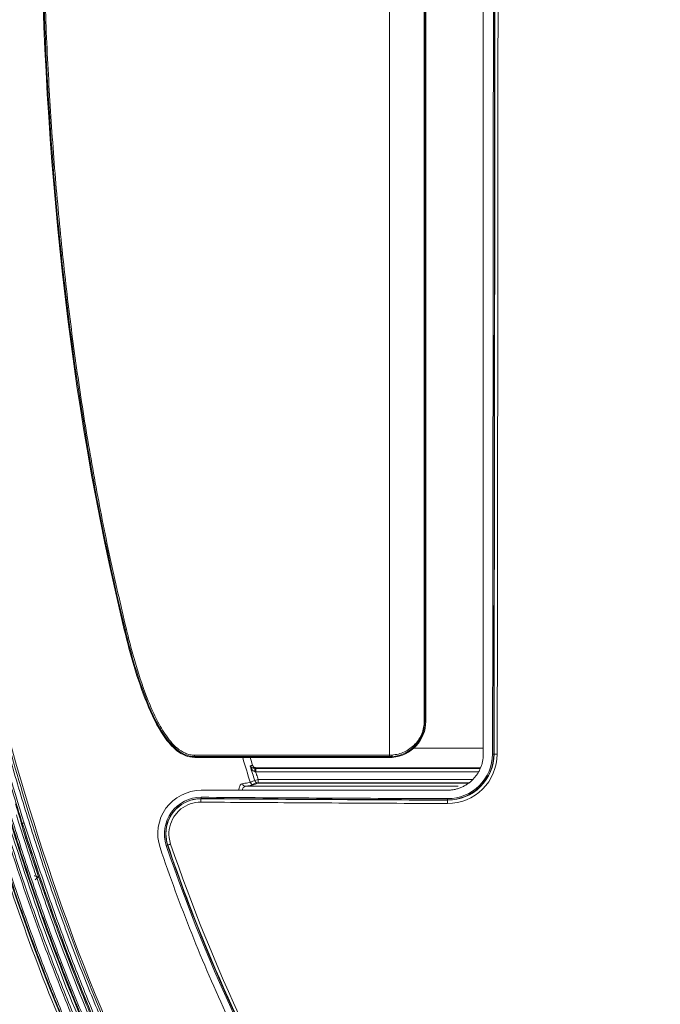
# Model space of a CAD drawing. Extents: x 4615668 to 9294084, y 16339 to 10688993.
# Tile 66 of 256: x 4720883 to 4720891, y 5342546 to 5342558. Entities that reach past the tile are written whole.
import ezdxf

# ---------------------------------------------------------------- set-up
doc = ezdxf.new("R2010")
doc.units = 0
doc.header["$MEASUREMENT"] = 0
doc.layers.add('WM_KLIM_urządzenia', color=3, linetype='Continuous', lineweight=13)
doc.layers.add('Wymiat 100', color=251, linetype='Continuous', lineweight=5)

# ---------------------------------------------------------------- blocks, each defined once
blk = doc.blocks.new('G$C189976BA')
at = {"layer": 'WM_KLIM_urządzenia', "linetype": 'Continuous'}
for p, q in [((9.826, 41.686), (9.826, 21.125)), ((6.2, 22.236), (6.19, 22.234)), ((9.827, 21.125), (9.827, 21.125)), ((9.827, 21.125), (9.839, 21.125)), ((10.535, 20.801), (9.686, 20.801)), ((9.4, 20.698), (7.042, 20.698)), ((7.042, 20.697), (7.042, 20.687)), ((9.4, 20.687), (9.4, 20.697)), ((9.433, 20.688), (9.432, 20.698)), ((10.662, 20.728), (10.647, 20.728)), ((7.744, 20.56), (7.764, 20.568)), ((7.781, 20.556), (10.497, 20.556)), ((7.781, 20.556), (7.781, 20.512)), ((10.497, 20.554), (7.781, 20.554)), ((10.471, 20.512), (7.781, 20.512)), ((10.499, 20.563), (7.784, 20.563)), ((7.81, 20.42), (7.769, 20.407)), ((7.81, 20.42), (10.399, 20.42)), ((7.81, 20.42), (7.81, 20.376)), ((7.658, 20.338), (10.23, 20.338)), ((7.736, 20.36), (7.79, 20.381)), ((7.81, 20.378), (10.359, 20.378)), ((10.336, 20.376), (7.81, 20.376)), ((10.497, 20.334), (10.487, 20.345)), ((7.121, 20.205), (7.121, 20.19)), ((10.103, 20.173), (10.103, 20.188)), ((6.778, 20.022), (6.766, 20.03)), ((6.699, 19.621), (6.713, 19.626)), ((5.143, 19.235), (5.13, 19.247))]:
    blk.add_line(p, q, dxfattribs=at)
for centre, major_axis, ratio, start_param, end_param in [((6.217, 22.24), (-0.017, -0.0041), 0.009749, 4.81106, 6.195915), ((9.809, 21.125), (0.0175, 0), 0.01704, 5.420231, 6.196031), ((10.706, 20.728), (0.0438, -0.0001), 0.017569, 3.228873, 4.665604), ((7.766, 20.512), (-0.0004, 0.0438), 0.155236, 4.759373, 6.230182), ((7.81, 20.42), (0.0158, -0.0409), 0.989609, 4.651632, 5.910641), ((7.658, 20.381), (0.006, -0.0434), 0.932947, 4.863955, 6.137296), ((7.121, 20.147), (-0.0003, -0.0438), 0.082671, 3.22916, 4.730239), ((10.103, 20.129), (-0.0002, -0.0438), 0.051496, 3.228975, 4.730883), ((6.755, 19.64), (0.0415, 0.0141), 0.011432, 1.659492, 3.05432)]:
    blk.add_ellipse(centre, major_axis=major_axis, ratio=ratio, start_param=start_param, end_param=end_param, dxfattribs=at)
for points, degree in [([(9.4, 41.686), (9.4, 34.695), (9.4, 27.704), (9.4, 20.714)], 3), ([(9.839, 41.686), (9.839, 34.832), (9.839, 27.978), (9.839, 21.125)], 3), ([(10.535, 20.728), (10.535, 27.709), (10.535, 34.691), (10.535, 41.673)], 3), ([(10.661, 41.673), (10.661, 34.691), (10.658, 27.709), (10.647, 20.728)], 3), ([(10.662, 20.728), (10.673, 27.709), (10.676, 34.691), (10.676, 41.673)], 3), ([(10.717, 41.673), (10.717, 34.691), (10.714, 27.708), (10.704, 20.727)], 3), ([(6.19, 22.234), (5.502, 25.068), (5.22, 27.988), (5.181, 30.904)], 3), ([(7.042, 20.697), (7.041, 20.698), (7.041, 20.706), (7.041, 20.714)], 3), ([(7.041, 20.714), (7.826, 20.714), (8.613, 20.714), (9.4, 20.714)], 3), ([(9.4, 20.697), (8.614, 20.697), (7.827, 20.697), (7.042, 20.697)], 3), ([(7.714, 20.386), (7.683, 20.485), (7.653, 20.585), (7.624, 20.685)], 3), ([(7.742, 20.593), (7.733, 20.624), (7.723, 20.655), (7.714, 20.686)], 3), ([(9.4, 20.697), (9.4, 20.698), (9.4, 20.706), (9.4, 20.714)], 3), ([(9.432, 20.698), (9.421, 20.698), (9.411, 20.697), (9.4, 20.697)], 3), ([(9.432, 20.698), (9.432, 20.698)], 1), ([(10.535, 20.728), (10.535, 20.714), (10.534, 20.686), (10.528, 20.643), (10.517, 20.601), (10.503, 20.561), (10.484, 20.522), (10.462, 20.485), (10.436, 20.45), (10.408, 20.418), (10.376, 20.389), (10.341, 20.363), (10.304, 20.341), (10.265, 20.323), (10.225, 20.308), (10.183, 20.298), (10.14, 20.291), (10.111, 20.29), (10.097, 20.29)], 3), ([(7.769, 20.407), (7.75, 20.465), (7.732, 20.524), (7.714, 20.582)], 3), ([(7.784, 20.563), (7.778, 20.56), (7.772, 20.558), (7.766, 20.556)], 3), ([(7.766, 20.556), (7.771, 20.556), (7.776, 20.556), (7.781, 20.556)], 3), ([(7.781, 20.512), (7.778, 20.513), (7.776, 20.513), (7.773, 20.514)], 3), ([(7.714, 20.386), (7.714, 20.386)], 1), ([(10.097, 20.29), (9.104, 20.29), (8.112, 20.29), (7.121, 20.29)], 3), ([(7.755, 20.355), (7.732, 20.349), (7.699, 20.343), (7.658, 20.338)], 3), ([(10.103, 20.169), (9.108, 20.174), (8.113, 20.179), (7.12, 20.187)], 3), ([(10.103, 20.188), (9.108, 20.192), (8.114, 20.198), (7.121, 20.205)], 3), ([(7.121, 20.19), (8.114, 20.183), (9.108, 20.178), (10.103, 20.173)], 3), ([(4.941, 19.893), (4.946, 19.893), (4.95, 19.893), (4.955, 19.893)], 3), ([(4.941, 19.893), (4.946, 19.876), (4.952, 19.859), (4.957, 19.843)], 3), ([(4.95, 19.893), (4.952, 19.893), (4.953, 19.893), (4.955, 19.893)], 3), ([(4.962, 19.82), (4.962, 19.82)], 1), ([(4.962, 19.82), (5.023, 19.627), (5.086, 19.435), (5.151, 19.243)], 3), ([(4.979, 19.893), (4.979, 19.893), (4.979, 19.893), (4.979, 19.893)], 3), ([(5.151, 19.243), (5.151, 19.243), (5.151, 19.243), (5.151, 19.243)], 3), ([(5.151, 19.243), (5.151, 19.243), (5.151, 19.243), (5.151, 19.243)], 3)]:
    blk.add_open_spline(points, degree=degree, dxfattribs=at)
for points, knots in [([(9.821, 21.125), (9.821, 21.316), (9.821, 21.506), (9.821, 22.458), (9.821, 23.22), (9.821, 24.744), (9.821, 25.506), (9.821, 27.792), (9.821, 29.316), (9.821, 31.602), (9.821, 32.364), (9.821, 33.888), (9.821, 34.65), (9.821, 36.174), (9.821, 36.936), (9.821, 39.027), (9.821, 40.356), (9.821, 41.686)], [0, 0, 0, 0, 0.027795, 0.027795, 0.138975, 0.138975, 0.250155, 0.250155, 0.472516, 0.472516, 0.583695, 0.583695, 0.694875, 0.694875, 0.806054, 0.806054, 1, 1, 1, 1]), ([(9.827, 41.686), (9.827, 40.356), (9.827, 39.027), (9.827, 36.936), (9.827, 36.174), (9.827, 34.65), (9.827, 33.888), (9.827, 32.364), (9.827, 31.602), (9.827, 29.316), (9.827, 27.792), (9.827, 25.506), (9.827, 24.744), (9.827, 23.221), (9.827, 22.459), (9.827, 21.506), (9.827, 21.316), (9.827, 21.125)], [0, 0, 0, 0, 0.193946, 0.193946, 0.305126, 0.305126, 0.416306, 0.416306, 0.527485, 0.527485, 0.749846, 0.749846, 0.861025, 0.861025, 0.972205, 0.972205, 1, 1, 1, 1]), ([(10.665, 20.728), (10.667, 21.889), (10.669, 23.05), (10.675, 28.07), (10.677, 31.928), (10.679, 37.749), (10.679, 39.711), (10.679, 41.673)], [0, 0, 0, 0, 0.166312, 0.166312, 0.718994, 0.718994, 1, 1, 1, 1]), ([(7.783, 13.957), (7.662, 14.148), (7.42, 14.531), (7.078, 15.123), (6.75, 15.729), (6.437, 16.351), (6.139, 16.989), (5.856, 17.643), (5.589, 18.312), (5.337, 18.996), (5.101, 19.697), (4.88, 20.413), (4.676, 21.144), (4.487, 21.891), (4.242, 22.972), (3.973, 24.406), (3.724, 26.213), (3.554, 28.086), (3.456, 30.024), (3.457, 31.338), (3.457, 32.005)], [0, 0, 0, 0, 0.035967, 0.072249, 0.108871, 0.145863, 0.183252, 0.221067, 0.259334, 0.298083, 0.337338, 0.377128, 0.417478, 0.458412, 0.499955, 0.594042, 0.690886, 0.790698, 0.893675, 1, 1, 1, 1]), ([(3.487, 32.005), (3.485, 31.652), (3.482, 30.967), (3.502, 29.97), (3.539, 29.032), (3.591, 28.15), (3.717, 26.538), (3.945, 24.707), (4.391, 22.356), (4.904, 20.331), (5.539, 18.476), (6.127, 17.069), (6.646, 15.978), (7.202, 14.942), (7.616, 14.277), (7.806, 13.972)], [0, 0, 0, 0, 0.056235, 0.109229, 0.159114, 0.206018, 0.250061, 0.41716, 0.500073, 0.631757, 0.750022, 0.812527, 0.875015, 0.942704, 1, 1, 1, 1]), ([(10.753, 10.383), (10.054, 11.068), (9.404, 11.8), (8.214, 13.35), (7.674, 14.168), (6.227, 16.716), (5.487, 18.54), (4.39, 22.291), (4.03, 24.22), (3.583, 28.105), (3.496, 30.062), (3.518, 32.017)], [0, 0, 0, 0, 0.125, 0.125, 0.25, 0.25, 0.5, 0.5, 0.75, 0.75, 1, 1, 1, 1]), ([(4.955, 19.893), (4.897, 20.081), (4.744, 20.581), (4.486, 21.531), (4.183, 22.831), (3.919, 24.253), (3.681, 25.895), (3.503, 27.655), (3.388, 29.62), (3.375, 30.913), (3.369, 31.548)], [0, 0, 0, 0, 0.050078, 0.132887, 0.250049, 0.389202, 0.500153, 0.67168, 0.838608, 1, 1, 1, 1]), ([(3.39, 31.548), (3.39, 29.567), (3.496, 27.589), (3.876, 24.642), (4.04, 23.664), (4.448, 21.751), (4.691, 20.813), (4.979, 19.893)], [0, 0, 0, 0, 0.503, 0.503, 0.7545, 0.7545, 1, 1, 1, 1]), ([(6.2, 22.236), (5.898, 23.479), (5.657, 24.82), (5.315, 27.693), (5.214, 29.237), (5.192, 30.904)], [0, 0, 0, 0, 0.5, 0.5, 1, 1, 1, 1]), ([(5.207, 30.904), (5.214, 30.554), (5.227, 29.861), (5.275, 28.833), (5.343, 27.827), (5.433, 26.843), (5.545, 25.88), (5.678, 24.938), (5.834, 24.019), (6.01, 23.12), (6.147, 22.532), (6.215, 22.24)], [0, 0, 0, 0, 0.120087, 0.237782, 0.353143, 0.466231, 0.577111, 0.685852, 0.792528, 0.897216, 1, 1, 1, 1]), ([(7.042, 20.687), (6.963, 20.687), (6.89, 20.721), (6.766, 20.816), (6.717, 20.876), (6.584, 21.069), (6.519, 21.208), (6.346, 21.635), (6.263, 21.934), (6.19, 22.234)], [0, 0, 0, 0, 0.125, 0.125, 0.25, 0.25, 0.5, 0.5, 1, 1, 1, 1]), ([(7.042, 20.697), (6.966, 20.697), (6.895, 20.73), (6.774, 20.823), (6.725, 20.883), (6.593, 21.073), (6.528, 21.212), (6.356, 21.638), (6.273, 21.937), (6.2, 22.236)], [0, 0, 0, 0, 0.125, 0.125, 0.25, 0.25, 0.5, 0.5, 1, 1, 1, 1]), ([(6.215, 22.24), (6.234, 22.167), (6.27, 22.02), (6.352, 21.729), (6.436, 21.478), (6.523, 21.269), (6.586, 21.132), (6.661, 21), (6.75, 20.877), (6.83, 20.795), (6.912, 20.743), (6.984, 20.718), (7.022, 20.715), (7.041, 20.714)], [0, 0, 0, 0, 0.125001, 0.249984, 0.499324, 0.561546, 0.623705, 0.748424, 0.81122, 0.874004, 0.937163, 0.969411, 1, 1, 1, 1]), ([(9.43, 20.715), (9.456, 20.719), (9.508, 20.725), (9.581, 20.752), (9.649, 20.793), (9.709, 20.845), (9.758, 20.905), (9.793, 20.974), (9.816, 21.047), (9.819, 21.1), (9.821, 21.125)], [0, 0, 0, 0, 0.124271, 0.246515, 0.37072, 0.500847, 0.627883, 0.750808, 0.879467, 1, 1, 1, 1]), ([(9.827, 21.125), (9.827, 21.017), (9.786, 20.913), (9.644, 20.758), (9.541, 20.706), (9.432, 20.698)], [0, 0, 0, 0, 0.5, 0.5, 1, 1, 1, 1]), ([(9.839, 21.125), (9.839, 21.013), (9.796, 20.908), (9.652, 20.751), (9.545, 20.697), (9.433, 20.688)], [0, 0, 0, 0, 0.5, 0.5, 1, 1, 1, 1]), ([(9.4, 20.687), (9.011, 20.687), (8.622, 20.687), (8.035, 20.687), (7.836, 20.687), (7.439, 20.687), (7.241, 20.687), (7.042, 20.687)], [0, 0, 0, 0, 0.494472, 0.494472, 0.747229, 0.747229, 1, 1, 1, 1]), ([(9.4, 20.714), (9.402, 20.714), (9.404, 20.714), (9.409, 20.714), (9.412, 20.714), (9.418, 20.715), (9.421, 20.715), (9.426, 20.715), (9.428, 20.715), (9.43, 20.715)], [0, 0, 0, 0, 0.200394, 0.200394, 0.492843, 0.492843, 0.811503, 0.811503, 1, 1, 1, 1]), ([(9.433, 20.688), (9.43, 20.688), (9.427, 20.688), (9.422, 20.687), (9.419, 20.687), (9.411, 20.687), (9.406, 20.687), (9.4, 20.687)], [0, 0, 0, 0, 0.25197, 0.25197, 0.503941, 0.503941, 1, 1, 1, 1]), ([(9.432, 20.698), (9.432, 20.698), (9.432, 20.699), (9.432, 20.7), (9.431, 20.702), (9.431, 20.704), (9.431, 20.706), (9.431, 20.708), (9.431, 20.708), (9.43, 20.711), (9.43, 20.713), (9.43, 20.715)], [0, 0, 0, 0, 0.22984, 0.22984, 0.45968, 0.45968, 0.68952, 0.68952, 0.739149, 0.739149, 1, 1, 1, 1]), ([(10.704, 20.727), (10.703, 20.569), (10.637, 20.413), (10.415, 20.192), (10.26, 20.128), (10.101, 20.129)], [0, 0, 0, 0, 0.5, 0.5, 1, 1, 1, 1]), ([(10.103, 20.169), (10.104, 20.169), (10.105, 20.169), (10.252, 20.17), (10.397, 20.229), (10.606, 20.438), (10.665, 20.582), (10.665, 20.728)], [0, 0, 0, 0, 0.004628, 0.004628, 0.503329, 0.503329, 1, 1, 1, 1]), ([(10.647, 20.728), (10.647, 20.585), (10.587, 20.444), (10.387, 20.245), (10.246, 20.187), (10.103, 20.188)], [0, 0, 0, 0, 0.5, 0.5, 1, 1, 1, 1]), ([(10.103, 20.173), (10.25, 20.172), (10.394, 20.232), (10.601, 20.437), (10.662, 20.581), (10.662, 20.728)], [0, 0, 0, 0, 0.5, 0.5, 1, 1, 1, 1]), ([(7.714, 20.582), (7.717, 20.584), (7.721, 20.585), (7.729, 20.588), (7.733, 20.59), (7.738, 20.592), (7.74, 20.593), (7.742, 20.593)], [0, 0, 0, 0, 0.390077, 0.390077, 0.797556, 0.797556, 1, 1, 1, 1]), ([(7.773, 20.514), (7.765, 20.517), (7.751, 20.524), (7.735, 20.542), (7.723, 20.562), (7.717, 20.575), (7.714, 20.582)], [0, 0, 0, 0, 0.248378, 0.49866, 0.749273, 1, 1, 1, 1]), ([(7.714, 20.582), (7.716, 20.579), (7.721, 20.573), (7.732, 20.565), (7.745, 20.558), (7.759, 20.556), (7.766, 20.556)], [0, 0, 0, 0, 0.250732, 0.501349, 0.751636, 1, 1, 1, 1]), ([(7.742, 20.593), (7.744, 20.589), (7.746, 20.584), (7.752, 20.577), (7.755, 20.573), (7.763, 20.568), (7.768, 20.566), (7.776, 20.563), (7.78, 20.563), (7.784, 20.563)], [0, 0, 0, 0, 0.263569, 0.263569, 0.52708, 0.52708, 0.791529, 0.791529, 1, 1, 1, 1]), ([(7.781, 20.512), (7.785, 20.5), (7.788, 20.489), (7.798, 20.458), (7.804, 20.439), (7.81, 20.42)], [0, 0, 0, 0, 0.376833, 0.376833, 1, 1, 1, 1]), ([(7.619, 20.369), (7.63, 20.371), (7.639, 20.372), (7.675, 20.378), (7.697, 20.382), (7.714, 20.386)], [0, 0, 0, 0, 0.261827, 0.261827, 1, 1, 1, 1]), ([(7.714, 20.386), (7.718, 20.387), (7.722, 20.389), (7.74, 20.396), (7.754, 20.401), (7.769, 20.407)], [0, 0, 0, 0, 0.216379, 0.216379, 1, 1, 1, 1]), ([(7.714, 20.386), (7.719, 20.378), (7.725, 20.365), (7.742, 20.356), (7.751, 20.355), (7.755, 20.355)], [0, 0, 0, 0, 0.496558, 0.748086, 1, 1, 1, 1]), ([(7.121, 20.29), (6.953, 20.29), (6.791, 20.206), (6.597, 19.936), (6.569, 19.754), (6.623, 19.595)], [0, 0, 0, 0, 0.5, 0.5, 1, 1, 1, 1]), ([(7.575, 20.291), (7.576, 20.295), (7.579, 20.319), (7.59, 20.358), (7.609, 20.365), (7.619, 20.369)], [0, 0, 0, 0, 0.085581, 0.534684, 1, 1, 1, 1]), ([(7.658, 20.338), (7.651, 20.336), (7.638, 20.332), (7.624, 20.314), (7.618, 20.298), (7.616, 20.291)], [0, 0, 0, 0, 0.39873, 0.752076, 1, 1, 1, 1]), ([(7.81, 20.376), (7.8, 20.372), (7.79, 20.368), (7.772, 20.361), (7.764, 20.358), (7.755, 20.355)], [0, 0, 0, 0, 0.54704, 0.54704, 1, 1, 1, 1]), ([(4.767, 20.15), (4.839, 19.918), (4.981, 19.457), (5.216, 18.777), (5.463, 18.112), (5.82, 17.23), (6.31, 16.15), (7.011, 14.825), (7.831, 13.5), (8.944, 11.971), (10.465, 10.259), (12.511, 8.481), (14.496, 7.183), (16.177, 6.297), (17.463, 5.715), (18.79, 5.197), (19.695, 4.911), (20.153, 4.766)], [0, 0, 0, 0, 0.032026, 0.063631, 0.094836, 0.125665, 0.189001, 0.251253, 0.323227, 0.394224, 0.500483, 0.624393, 0.750614, 0.812192, 0.874878, 0.936669, 1, 1, 1, 1]), ([(7.121, 20.205), (6.98, 20.206), (6.842, 20.136), (6.678, 19.909), (6.654, 19.755), (6.699, 19.621)], [0, 0, 0, 0, 0.5, 0.5, 1, 1, 1, 1]), ([(6.713, 19.626), (6.669, 19.755), (6.692, 19.904), (6.852, 20.123), (6.984, 20.191), (7.121, 20.19)], [0, 0, 0, 0, 0.5, 0.5, 1, 1, 1, 1]), ([(7.12, 20.187), (7.119, 20.187), (7.119, 20.187), (7.007, 20.187), (6.897, 20.141), (6.741, 19.985), (6.694, 19.876), (6.694, 19.717), (6.702, 19.671), (6.717, 19.627)], [0, 0, 0, 0, 0.001534, 0.001534, 0.414854, 0.414854, 0.828173, 0.828173, 1, 1, 1, 1]), ([(20.08, 4.499), (19.818, 4.58), (19.296, 4.742), (18.529, 5.011), (17.779, 5.297), (17.047, 5.602), (16.334, 5.927), (15.639, 6.27), (14.962, 6.632), (14.304, 7.013), (13.663, 7.412), (13.041, 7.831), (12.438, 8.268), (11.852, 8.724), (11.285, 9.198), (10.736, 9.692), (10.05, 10.353), (9.251, 11.208), (8.37, 12.284), (7.556, 13.425), (6.808, 14.63), (6.127, 15.899), (5.513, 17.232), (4.96, 18.628), (4.654, 19.593), (4.499, 20.081)], [0, 0, 0, 0, 0.035777, 0.071059, 0.105879, 0.140266, 0.174253, 0.207874, 0.241164, 0.274158, 0.306892, 0.339405, 0.371733, 0.403915, 0.435991, 0.467999, 0.49998, 0.559966, 0.620172, 0.680856, 0.742273, 0.804667, 0.868274, 0.933315, 1, 1, 1, 1]), ([(4.512, 20.139), (5.067, 18.283), (5.797, 16.502), (6.989, 14.398), (7.243, 13.981), (7.776, 13.169), (8.054, 12.774), (8.925, 11.624), (9.553, 10.901), (10.908, 9.548), (11.634, 8.916), (12.797, 8.038), (13.197, 7.757), (14.009, 7.226), (14.422, 6.975), (16.51, 5.794), (18.283, 5.067), (20.138, 4.513)], [0, 0, 0, 0, 0.249419, 0.249419, 0.312069, 0.312069, 0.37472, 0.37472, 0.50002, 0.50002, 0.625321, 0.625321, 0.687971, 0.687971, 0.750622, 0.750622, 1, 1, 1, 1]), ([(20.14, 4.521), (19.88, 4.601), (19.362, 4.76), (18.596, 5.026), (17.841, 5.312), (17.097, 5.621), (16.365, 5.953), (15.646, 6.308), (14.939, 6.687), (14.245, 7.091), (13.564, 7.521), (12.898, 7.976), (12.251, 8.455), (11.626, 8.956), (11.023, 9.477), (10.444, 10.018), (9.888, 10.58), (9.354, 11.161), (8.843, 11.762), (8.355, 12.383), (7.888, 13.023), (7.444, 13.682), (7.024, 14.357), (6.628, 15.046), (6.257, 15.746), (5.91, 16.456), (5.588, 17.174), (5.288, 17.902), (5.011, 18.639), (4.754, 19.383), (4.599, 19.885), (4.522, 20.136)], [0, 0, 0, 0, 0.035266, 0.070362, 0.105313, 0.140149, 0.174903, 0.20961, 0.244309, 0.279043, 0.31386, 0.348822, 0.38372, 0.418372, 0.452815, 0.487099, 0.521277, 0.555398, 0.589513, 0.62367, 0.657916, 0.692297, 0.726807, 0.761223, 0.795477, 0.829627, 0.863709, 0.897758, 0.931806, 0.965878, 1, 1, 1, 1]), ([(4.541, 20.141), (4.62, 19.883), (4.778, 19.372), (5.039, 18.618), (5.318, 17.881), (5.615, 17.161), (5.931, 16.459), (6.264, 15.775), (6.616, 15.108), (6.986, 14.458), (7.374, 13.827), (7.781, 13.212), (8.205, 12.615), (8.762, 11.887), (9.471, 11.046), (10.359, 10.116), (11.304, 9.243), (12.305, 8.427), (13.363, 7.668), (14.475, 6.962), (15.254, 6.545), (15.646, 6.334)], [0, 0, 0, 0, 0.044359, 0.088119, 0.131317, 0.173991, 0.216178, 0.257919, 0.299255, 0.340228, 0.380882, 0.421259, 0.461407, 0.50137, 0.571972, 0.642341, 0.712747, 0.783456, 0.854733, 0.926832, 1, 1, 1, 1]), ([(20.08, 4.66), (19.827, 4.739), (19.32, 4.897), (18.566, 5.161), (17.815, 5.448), (17.068, 5.761), (16.327, 6.1), (15.591, 6.467), (14.862, 6.863), (14.141, 7.291), (13.427, 7.751), (12.725, 8.244), (12.039, 8.769), (11.372, 9.323), (10.728, 9.906), (10.105, 10.52), (9.506, 11.164), (8.929, 11.839), (8.376, 12.545), (7.848, 13.283), (7.345, 14.052), (6.87, 14.848), (6.425, 15.669), (6.011, 16.511), (5.628, 17.373), (5.275, 18.256), (4.949, 19.159), (4.757, 19.773), (4.66, 20.081)], [0, 0, 0, 0, 0.034869, 0.069916, 0.105163, 0.140638, 0.176372, 0.212403, 0.248776, 0.285541, 0.322766, 0.360484, 0.398389, 0.436364, 0.474465, 0.512759, 0.551314, 0.5902, 0.629491, 0.66926, 0.709586, 0.750344, 0.791246, 0.83235, 0.87372, 0.915416, 0.957493, 1, 1, 1, 1]), ([(4.684, 20.081), (4.765, 19.822), (4.925, 19.308), (5.191, 18.552), (5.475, 17.813), (5.777, 17.092), (6.097, 16.389), (6.436, 15.703), (6.794, 15.036), (7.17, 14.387), (7.564, 13.755), (7.977, 13.142), (8.408, 12.546), (8.858, 11.968), (9.326, 11.409), (9.812, 10.867), (10.465, 10.189), (11.309, 9.398), (12.373, 8.526), (13.5, 7.719), (14.692, 6.977), (15.946, 6.301), (17.264, 5.692), (18.644, 5.143), (19.598, 4.839), (20.08, 4.684)], [0, 0, 0, 0, 0.035711, 0.070931, 0.105692, 0.140023, 0.173957, 0.207529, 0.240771, 0.273719, 0.30641, 0.338878, 0.371163, 0.403302, 0.435334, 0.467297, 0.499231, 0.559315, 0.619619, 0.680402, 0.741915, 0.804403, 0.868099, 0.933229, 1, 1, 1, 1]), ([(20.148, 4.747), (19.897, 4.825), (19.395, 4.98), (18.651, 5.24), (17.916, 5.518), (17.191, 5.82), (16.475, 6.143), (15.77, 6.491), (15.075, 6.862), (14.392, 7.258), (13.724, 7.679), (13.073, 8.121), (12.442, 8.586), (11.83, 9.071), (11.239, 9.579), (10.668, 10.108), (10.116, 10.658), (9.585, 11.231), (9.075, 11.826), (8.585, 12.442), (8.117, 13.079), (7.672, 13.733), (7.253, 14.401), (6.859, 15.08), (6.49, 15.772), (6.144, 16.474), (5.821, 17.188), (5.52, 17.913), (5.241, 18.648), (4.981, 19.392), (4.826, 19.895), (4.748, 20.147)], [0, 0, 0, 0, 0.034653, 0.069219, 0.103721, 0.138188, 0.172653, 0.20715, 0.24172, 0.276415, 0.31114, 0.34568, 0.380053, 0.414305, 0.448485, 0.482641, 0.516822, 0.551078, 0.585461, 0.620019, 0.65478, 0.689535, 0.724111, 0.758574, 0.79297, 0.827341, 0.861723, 0.896151, 0.930655, 0.965263, 1, 1, 1, 1]), ([(4.873, 20.124), (4.882, 20.095), (4.891, 20.067), (4.915, 19.99), (4.93, 19.941), (4.945, 19.893)], [0, 0, 0, 0, 0.37097, 0.37097, 1, 1, 1, 1]), ([(7.117, 20.146), (7.074, 20.146), (7.03, 20.139), (6.949, 20.111), (6.91, 20.09), (6.842, 20.036), (6.813, 20.003), (6.767, 19.93), (6.75, 19.889), (6.731, 19.805), (6.728, 19.761), (6.736, 19.691), (6.742, 19.665), (6.751, 19.639)], [0, 0, 0, 0, 0.178221, 0.178221, 0.356426, 0.356426, 0.5345, 0.5345, 0.711996, 0.711996, 0.888742, 0.888742, 1, 1, 1, 1]), ([(10.101, 20.129), (10.072, 20.129), (10.043, 20.129), (9.897, 20.13), (9.78, 20.13), (9.196, 20.133), (8.729, 20.135), (7.881, 20.141), (7.499, 20.143), (7.117, 20.146)], [0, 0, 0, 0, 0.029327, 0.029327, 0.146637, 0.146637, 0.615895, 0.615895, 1, 1, 1, 1]), ([(19.992, 4.756), (19.736, 4.837), (19.228, 4.997), (18.479, 5.264), (17.747, 5.547), (17.033, 5.849), (16.337, 6.169), (15.659, 6.508), (14.998, 6.864), (14.355, 7.239), (13.729, 7.632), (13.122, 8.043), (12.532, 8.472), (11.959, 8.92), (11.405, 9.386), (10.868, 9.869), (10.199, 10.517), (9.418, 11.351), (8.558, 12.401), (7.762, 13.513), (7.03, 14.687), (6.361, 15.923), (5.757, 17.221), (5.213, 18.58), (4.909, 19.518), (4.756, 19.993)], [0, 0, 0, 0, 0.035786, 0.071086, 0.105929, 0.140347, 0.174372, 0.208036, 0.241375, 0.274424, 0.307216, 0.339791, 0.372184, 0.404433, 0.436576, 0.468653, 0.500703, 0.560639, 0.620797, 0.68143, 0.742782, 0.805092, 0.868588, 0.933489, 1, 1, 1, 1]), ([(4.784, 19.995), (4.852, 19.773), (4.923, 19.551), (5.367, 18.219), (5.81, 17.127), (6.855, 15.017), (7.45, 14.011), (8.462, 12.584), (8.819, 12.121), (9.574, 11.225), (9.974, 10.788), (12.056, 8.709), (13.968, 7.373), (17.137, 5.805), (18.223, 5.366), (19.553, 4.922), (19.772, 4.852), (19.993, 4.784)], [0, 0, 0, 0, 0.030952, 0.030952, 0.187332, 0.187332, 0.343713, 0.343713, 0.421903, 0.421903, 0.500094, 0.500094, 0.812855, 0.812855, 0.969236, 0.969236, 1, 1, 1, 1]), ([(4.786, 19.993), (5.331, 18.22), (6.036, 16.525), (7.177, 14.512), (7.425, 14.106), (7.948, 13.307), (8.226, 12.913), (9.091, 11.768), (9.713, 11.053), (11.046, 9.719), (11.758, 9.1), (12.89, 8.242), (13.278, 7.968), (14.077, 7.443), (14.488, 7.191), (16.515, 6.04), (18.218, 5.332), (19.992, 4.787)], [0, 0, 0, 0, 0.246007, 0.246007, 0.309504, 0.309504, 0.373002, 0.373002, 0.499996, 0.499996, 0.626991, 0.626991, 0.690488, 0.690488, 0.753986, 0.753986, 1, 1, 1, 1]), ([(4.884, 19.993), (4.925, 19.86), (4.967, 19.727), (5.084, 19.366), (5.162, 19.138), (5.401, 18.461), (5.572, 18.015), (6.12, 16.696), (6.534, 15.841), (7.235, 14.599), (7.482, 14.191), (8.005, 13.391), (8.281, 12.997), (9.149, 11.846), (9.777, 11.122), (11.137, 9.763), (11.861, 9.137), (13.378, 7.994), (14.174, 7.476), (15.833, 6.538), (16.701, 6.117), (18.025, 5.567), (18.471, 5.396), (19.304, 5.102), (19.691, 4.978), (20.08, 4.857)], [0, 0, 0, 0, 0.018601, 0.018601, 0.050564, 0.050564, 0.114491, 0.114491, 0.242343, 0.242343, 0.30627, 0.30627, 0.370196, 0.370196, 0.498049, 0.498049, 0.625902, 0.625902, 0.753755, 0.753755, 0.881608, 0.881608, 0.945534, 0.945534, 1, 1, 1, 1]), ([(7.592, 14.105), (7.433, 14.356), (7.279, 14.61), (6.769, 15.495), (6.437, 16.143), (5.833, 17.463), (5.56, 18.136), (5.188, 19.175), (5.07, 19.533), (4.955, 19.893)], [0, 0, 0, 0, 0.13998, 0.13998, 0.48132, 0.48132, 0.82266, 0.82266, 1, 1, 1, 1]), ([(4.955, 19.893), (4.955, 19.893), (4.955, 19.893), (4.957, 19.893), (4.959, 19.893), (4.963, 19.893), (4.965, 19.893), (4.97, 19.893), (4.973, 19.893), (4.977, 19.893), (4.978, 19.893), (4.979, 19.893)], [0, 0, 0, 0, 0.224641, 0.224641, 0.448915, 0.448915, 0.678841, 0.678841, 0.919588, 0.919588, 1, 1, 1, 1]), ([(7.589, 14.105), (7.02, 15.006), (6.52, 15.946), (5.647, 17.88), (5.276, 18.877), (4.955, 19.893)], [0, 0, 0, 0, 0.5, 0.5, 1, 1, 1, 1]), ([(4.957, 19.843), (4.957, 19.843), (4.957, 19.842), (4.958, 19.84), (4.958, 19.839), (4.96, 19.831), (4.961, 19.827), (4.962, 19.822), (4.962, 19.82), (4.962, 19.82)], [0, 0, 0, 0, 0.006394, 0.006394, 0.147271, 0.147271, 0.604024, 0.604024, 1, 1, 1, 1]), ([(4.964, 19.819), (4.98, 19.772), (5.01, 19.676), (5.073, 19.485), (5.121, 19.341), (5.153, 19.246)], [0, 0, 0, 0, 0.249995, 0.499967, 1, 1, 1, 1]), ([(4.979, 19.893), (5.065, 19.63), (5.234, 19.111), (5.51, 18.352), (5.8, 17.62), (6.149, 16.814), (6.568, 15.94), (7.069, 15.001), (7.436, 14.402), (7.618, 14.105)], [0, 0, 0, 0, 0.130068, 0.256693, 0.379973, 0.500011, 0.669533, 0.836094, 1, 1, 1, 1]), ([(18.328, 7.098), (16.958, 7.664), (15.671, 8.366), (13.26, 10.031), (12.127, 11.007), (10.124, 13.145), (9.241, 14.311), (8.101, 16.211), (7.754, 16.868), (7.134, 18.207), (6.86, 18.893), (6.623, 19.595)], [0, 0, 0, 0, 0.25, 0.25, 0.5, 0.5, 0.75, 0.75, 0.875, 0.875, 1, 1, 1, 1]), ([(6.699, 19.621), (7.21, 18.115), (7.884, 16.696), (9.128, 14.696), (9.583, 14.049), (10.571, 12.804), (11.095, 12.216), (12.76, 10.55), (13.992, 9.568), (16.688, 7.887), (18.115, 7.211), (19.621, 6.699)], [0, 0, 0, 0, 0.25, 0.25, 0.375, 0.375, 0.5, 0.5, 0.75, 0.75, 1, 1, 1, 1]), ([(19.625, 6.714), (18.12, 7.225), (16.695, 7.9), (14.001, 9.58), (12.77, 10.562), (11.106, 12.226), (10.582, 12.814), (9.595, 14.058), (9.14, 14.704), (7.897, 16.703), (7.224, 18.121), (6.713, 19.626)], [0, 0, 0, 0, 0.25, 0.25, 0.5, 0.5, 0.625, 0.625, 0.75, 0.75, 1, 1, 1, 1]), ([(6.716, 19.627), (6.862, 19.197), (7.023, 18.771), (7.713, 17.109), (8.345, 15.927), (9.465, 14.25), (9.868, 13.705), (10.728, 12.657), (11.18, 12.158), (12.601, 10.733), (13.635, 9.88), (15.32, 8.749), (15.903, 8.397), (17.088, 7.76), (17.694, 7.472), (18.744, 7.033), (19.182, 6.868), (19.627, 6.717)], [0, 0, 0, 0, 0.07153, 0.07153, 0.284983, 0.284983, 0.39171, 0.39171, 0.498437, 0.498437, 0.711891, 0.711891, 0.818617, 0.818617, 0.925344, 0.925344, 1, 1, 1, 1]), ([(6.751, 19.639), (7.261, 18.137), (7.933, 16.722), (9.174, 14.727), (9.628, 14.082), (10.613, 12.841), (11.136, 12.254), (12.797, 10.593), (14.026, 9.613), (16.714, 7.936), (18.137, 7.261), (19.639, 6.751)], [0, 0, 0, 0, 0.25, 0.25, 0.375, 0.375, 0.5, 0.5, 0.75, 0.75, 1, 1, 1, 1]), ([(5.13, 19.247), (5.126, 19.248), (5.116, 19.251), (5.106, 19.253), (5.101, 19.254)], [0, 0, 0, 0, 0.499495, 1, 1, 1, 1]), ([(5.143, 19.235), (5.143, 19.235), (5.141, 19.233), (5.139, 19.231), (5.135, 19.227), (5.126, 19.218), (5.119, 19.211), (5.113, 19.206)], [0, 0, 0, 0, 0.061923, 0.124486, 0.249773, 0.500469, 1, 1, 1, 1]), ([(5.151, 19.243), (5.152, 19.243), (5.153, 19.241), (5.158, 19.229), (5.16, 19.222)], [0, 0, 0, 0, 0.496029, 1, 1, 1, 1]), ([(5.16, 19.222), (5.224, 19.039), (5.361, 18.646), (5.598, 18.023), (5.883, 17.327), (6.259, 16.49), (6.698, 15.611), (7.156, 14.784), (7.448, 14.31), (7.575, 14.105)], [0, 0, 0, 0, 0.102642, 0.220208, 0.352678, 0.500072, 0.705635, 0.872325, 1, 1, 1, 1])]:
    blk.add_open_spline(points, degree=3, knots=knots, dxfattribs=at)
blk = doc.blocks.new('G$CD8D7E6ED')
at = {"layer": 'WM_KLIM_urządzenia', "color": 7, "ltscale": 3, "xscale": 0.9960361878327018, "yscale": 0.9960361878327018, "zscale": 0.9960361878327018}
blk.add_blockref('G$C189976BA', (0, 305.737), dxfattribs=at)

msp = doc.modelspace()

# ---------------------------------------------------------------- block references
at = {"layer": 'Wymiat 100', "color": 5, "lineweight": 0, "ltscale": 40}
msp.add_blockref('G$CD8D7E6ED', (4720878.122, 5342222.905), dxfattribs=at)

doc.saveas('drawing.dxf')
